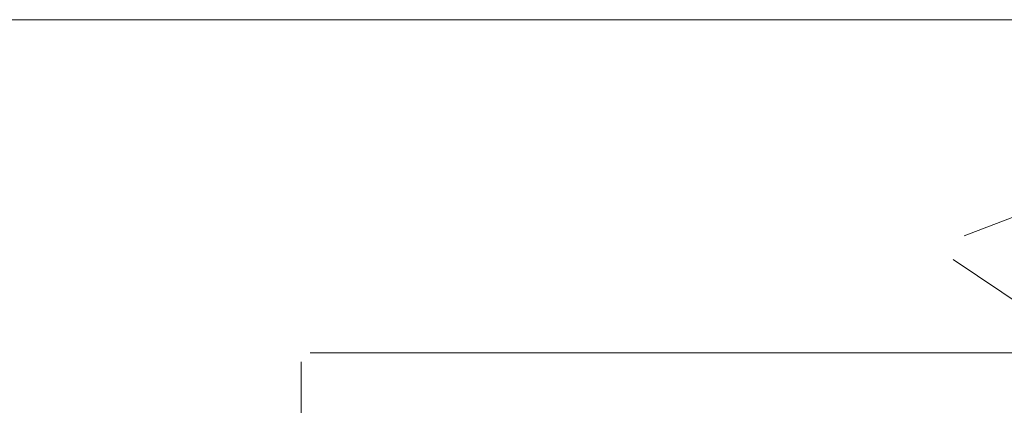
# Model space of a CAD drawing. Header units: feet. Extents: x 8 to 127, y 6 to 90.
# Tile 130 of 256: x 40.9122 to 41.0225, y 50.3568 to 50.4. Entities that reach past the tile are written whole.
import ezdxf

# ---------------------------------------------------------------- set-up
doc = ezdxf.new("R2010")
doc.units = ezdxf.units.FT
doc.header["$MEASUREMENT"] = 0
for name, color, linetype in [('MOBILARIO', 8, 'Continuous'), ('MOBILIÁRIO2', 250, 'Continuous'), ('NO ESPESSURA', 250, 'Continuous')]:
    doc.layers.add(name, color=color, linetype=linetype)

msp = doc.modelspace()

# ---------------------------------------------------------------- linework, layer by layer
at = {"layer": 'MOBILARIO', "lineweight": 5}
for p, q in [((41.17277, 50.36268), (40.94477, 50.36268)), ((41.17277, 50.36268), (40.94477, 50.36268)), ((40.94377, 50.36168), (40.94377, 50.28368)), ((40.94377, 50.36168), (40.94377, 50.28368))]:
    msp.add_line(p, q, dxfattribs=at)
at = {"layer": 'MOBILIÁRIO2', "lineweight": 5}
msp.add_line((39.86522, 50.40004), (41.36522, 50.40004), dxfattribs=at)
at = {"layer": 'NO ESPESSURA', "linetype": 'Continuous', "lineweight": 5}
for p, q in [((41.01802, 50.37581), (41.0358, 50.38264)), ((41.01681, 50.37315), (41.02945, 50.36463))]:
    msp.add_line(p, q, dxfattribs=at)

doc.saveas('drawing.dxf')
